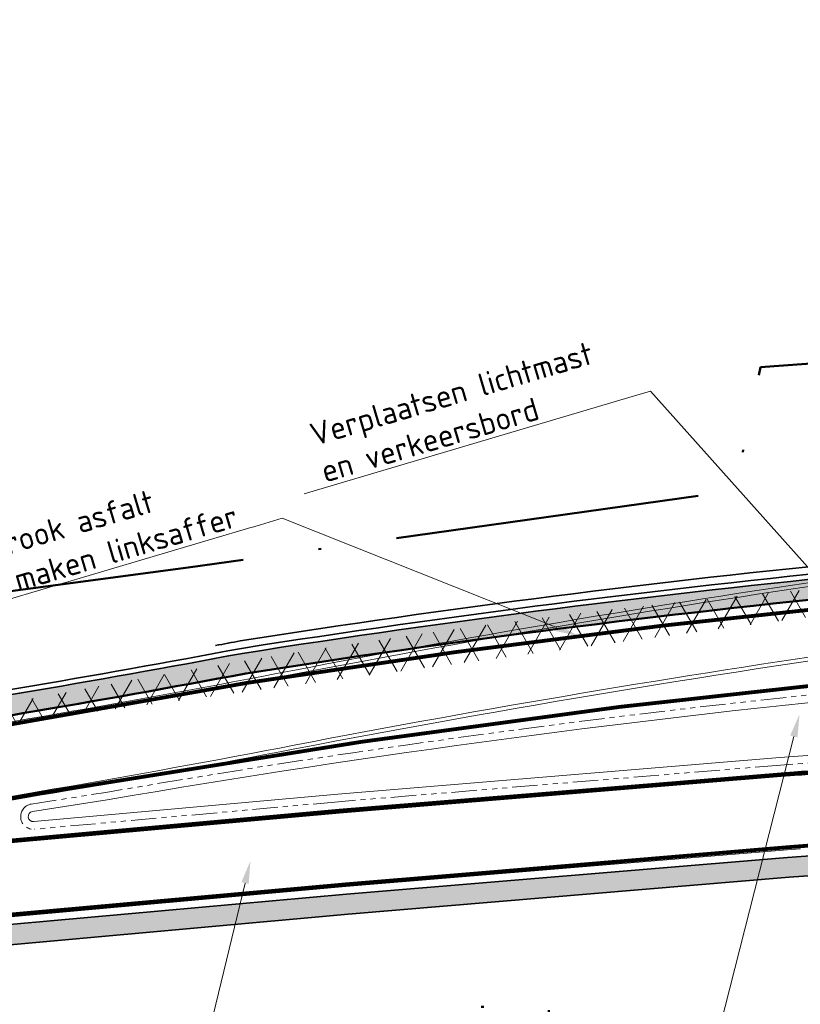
# Model space of a CAD drawing. Header units: metres. Extents: x 125342 to 129425, y 451189 to 457051.
# Tile 59 of 68: x 128840 to 128871, y 452043 to 452082. Entities that reach past the tile are written whole.
import ezdxf
from ezdxf import colors
from ezdxf.entities.mleader import LeaderData, LeaderLine
from ezdxf.math import Vec2, Vec3

# ---------------------------------------------------------------- set-up
doc = ezdxf.new("R2010")
doc.units = ezdxf.units.M
for name, pattern in [('VH-RWSBAND', [24, 10, -2, 2, -2, 2, -2, 2, -2]), ('VW-3-3_STREEP', [6, 3, -3]), ('XX-PROJECTGRENS', [18, 12, -3, 0, -3])]:
    doc.linetypes.add(name, pattern=pattern)
for name, color, linetype, lineweight in [('N-WE-BV-GELEIDECONSTRUCTIE_GELEIDERAIL_HOUT-G', 210, 'BV-GELEIDERAIL', 35), ('N-WE-GW-TALUD-G', 90, 'Continuous', 35), ('N-WE-KG-GRENS_PROJECT_NIEUW-G', 7, 'XX-PROJECTGRENS', 50), ('N-WE-VH-KANTOPSLUITING_ACHTERKANTBAND-G', 5, 'Continuous', 35), ('N-WE-VH-KANTOPSLUITING_TROTTOIRBAND_RWS-G', 210, 'VH-RWSBAND', 35), ('N-WE-VH-KANTVERHARDING-G', 210, 'Continuous', 50), ('N-WE-VH-VERHARDING_ASFALT-A-500', 252, 'Continuous', 18), ('N-WE-VH-VERHARDING_GRASBETONSTEEN-A-1000-80CM', 72, 'Continuous', 18), ('N-WE-VH-VERHARDING_GRASBETONSTEEN-G', 70, 'Continuous', 35), ('N-WE-VW-MARKERING_LANGS_STREEP_33_015-G', 7, 'VW-3-3_STREEP', 13), ('N-WE-VW-MARKERING_LANGS_STREEP_DOORGETROKKEN_015-G', 7, 'Continuous', 13), ('X-XX-AL-T18', 7, 'Continuous', 18)]:
    doc.layers.add(name, color=color, linetype=linetype, lineweight=lineweight)
doc.layers.add('X-XX-AL-TEKENBLAD_HULPLIJN-G', color=2, linetype='Continuous', lineweight=18, plot=False)
doc.styles.add('NLCS-ISO-M500-T18', font='NLCS-ISO.ttf', dxfattribs={"height": 0.9})
doc.linetypes.add('BV-GELEIDERAIL', pattern='A,10,-3,[108,NLCS.shx,S=1,R=0,X=0,Y=0],-3', length=16)

msp = doc.modelspace()

# ---------------------------------------------------------------- hatches: boundary and pattern name
at = {"layer": 'N-WE-VH-VERHARDING_ASFALT-A-500'}
h = msp.add_hatch(dxfattribs=at)
h.set_pattern_fill('AVH-ASFALT', color=256, pattern_type=2)
h.set_pattern_definition([(59.99999999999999, (0, 0), (-0.8660254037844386, 0.5000000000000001), []), (120, (0, 0), (-0.8660254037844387, -0.4999999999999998), [])])
edge = h.paths.add_edge_path()
edge.add_line((128817.2149142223, 452051.0674444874), (128817.1713720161, 452051.4650675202))
edge.add_arc((128784.9147613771, 452346.0291805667), 296.3249999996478, 276.2493452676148, 280.9104487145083)
edge.add_arc((128898.4794699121, 451756.8746533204), 303.6749999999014, 94.45895847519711, 100.91044871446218, ccw=False)
edge.add_line((128874.8702649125, 452059.6305138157), (128884.2787621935, 452060.3641978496))
edge.add_line((128884.2787621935, 452060.3641978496), (128884.3098601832, 452059.9654085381))
at = {"layer": 'N-WE-VH-VERHARDING_GRASBETONSTEEN-A-1000-80CM'}
h = msp.add_hatch(dxfattribs=at)
h.set_pattern_fill('AVH-GRASBETONSTEEN_01-SO', color=256, scale=0.5, pattern_type=2)
h.set_pattern_definition([(90, (0, 0), (-1, 6.123233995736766e-17), []), (90, (0.25, 0), (-1, 6.123233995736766e-17), []), (0, (0, 0), (0, 1), [-0.25, 0.25]), (0, (0, 0.25), (0, 1), [-0.25, 0.25]), (0, (0, 0.5), (0, 1), [0.25, -0.25]), (0, (0, 0.75), (0, 1), [0.25, -0.25]), (90, (0.5, 0), (-1, 6.123233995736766e-17), [0.25, -0.25]), (90, (0.75, 0), (-1, 6.123233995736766e-17), [0.25, -0.25])])
h.paths.add_polyline_path([(128872.9926208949, 452048.1747982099), (128875.7044588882, 452048.3562713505, -0.07035055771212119), (128878.1966186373, 452047.9319202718), (128878.4399999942, 452048.6940000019, 0.07137453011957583), (128875.6869654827, 452049.1570008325), (128870.6558474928, 452048.792408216), (128853.275, 452047.352), (128829.947, 452045.243), (128821.091, 452044.337), (128818.02829802, 452043.9987643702), (128818.121540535, 452043.2041980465), (128821.1756181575, 452043.5414812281), (128830.0237272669, 452044.4466739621), (128853.3446842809, 452046.5550372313), (128870.7187666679, 452048.0226218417)])

# ---------------------------------------------------------------- linework, layer by layer
at = {"layer": 'N-WE-VH-KANTVERHARDING-G', "flags": 128}
msp.add_lwpolyline([(129019.7313057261, 452069.3001749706, -0.003050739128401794), (129016.1150795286, 452069.1164846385), (128949.0662603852, 452066.1206926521, 0.01324837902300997), (128933.1913889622, 452064.9893452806), (128873.944109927, 452059.1858987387, 0.01466266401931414), (128849.3195083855, 452056.0425349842, -0.01786474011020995), (128813.9977365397, 452050.702919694)], format="xyb", dxfattribs=at)
at = {"layer": 'N-WE-VH-VERHARDING_GRASBETONSTEEN-G', "flags": 128}
msp.add_lwpolyline([(128875.6873376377, 452049.1570370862), (128875.6863948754, 452049.156959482), (128870.6558474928, 452048.792408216), (128853.275, 452047.352), (128829.947, 452045.243), (128821.091, 452044.337), (128818.02829802, 452043.9987643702), (128818.1161137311, 452043.2035987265), (128821.1756181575, 452043.5414812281), (128830.0237272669, 452044.4466739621), (128853.3446842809, 452046.5550372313), (128870.7187666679, 452048.0226218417), (128872.9926208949, 452048.1747982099), (128875.7044588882, 452048.3562713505)], dxfattribs=at)
at = {"layer": 'N-WE-VW-MARKERING_LANGS_STREEP_33_015-G', "const_width": 0.15, "flags": 128}
msp.add_lwpolyline([(129025.0865842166, 452069.2775330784, -0.007549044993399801), (129016.1318181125, 452068.7418583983), (128949.0829989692, 452065.7460664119, 0.01324837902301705), (128933.2279463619, 452064.6161314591), (128873.9806673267, 452058.8126849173, 0.01465939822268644), (128849.3833349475, 452055.6729653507, -0.01786197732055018), (128814.0405091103, 452050.3303670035)], format="xyb", dxfattribs=at)
msp.add_lwpolyline([(128817.9871344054, 452044.3714982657), (128821.0513352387, 452044.7098994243), (128829.9132353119, 452045.6164768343), (128853.2423354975, 452047.7255762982), (128870.6236406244, 452049.1937710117), (128887.2439015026, 452050.4898355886)], dxfattribs=at)
at = {"layer": 'N-WE-VW-MARKERING_LANGS_STREEP_DOORGETROKKEN_015-G', "const_width": 0.15, "flags": 128}
for points in [[(128874.6618379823, 452052.3803693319, -0.001872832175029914), (128870.926463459, 452052.0956072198)], [(128843.7426877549, 452051.7264042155, -0.01398817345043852), (128813.2400155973, 452047.3336167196)]]:
    msp.add_lwpolyline(points, format="xyb", dxfattribs=at)
msp.add_lwpolyline([(128827.0903883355, 452048.2731006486), (128852.9923155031, 452050.6148000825), (128870.4022441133, 452052.0576183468), (128870.926463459, 452052.0956072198)], dxfattribs=at)
at = {"layer": 'X-XX-AL-TEKENBLAD_HULPLIJN-G', "flags": 128}
for points in [[(128870.9210426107, 452052.1704110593), (128870.3964364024, 452052.1323941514), (128852.9858418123, 452050.6895206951), (128827.0836353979, 452048.3477960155)], [(128827.0971412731, 452048.1984052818), (128852.9987891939, 452050.54007947), (128870.4080518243, 452051.9828425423), (128870.9332330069, 452052.0209011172)], [(128871.1567237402, 452049.2798855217), (128870.621001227, 452049.2410630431), (128853.2361578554, 452047.8003236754), (128829.9038409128, 452045.6909333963), (128821.0434022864, 452044.7844793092), (128817.9778841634, 452044.445932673)], [(128817.9943496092, 452044.2968391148), (128821.0592681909, 452044.6353195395), (128829.9182272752, 452045.5416222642), (128853.2491052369, 452047.6508824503), (128870.6326166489, 452049.0915114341), (128871.1689140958, 452049.1303755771)]]:
    msp.add_lwpolyline(points, dxfattribs=at)
at = {"layer": 'X-XX-AL-TEKENBLAD_HULPLIJN-G'}
for centre, radius, start, end in [((128945.1340239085, 451565.3738498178), 499.7, 95.59444444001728, 100.8462620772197), ((128945.1340239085, 451565.3738498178), 499.5500000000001, 95.59444444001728, 100.8462620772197), ((128945.1340239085, 451565.3738498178), 496.6500000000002, 94.97807550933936, 100.8963624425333), ((128945.1340239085, 451565.3738498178), 496.8000000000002, 95.59444444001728, 100.896030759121), ((128834.7942441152, 452550.7131644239), 500.0000000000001, 274.1448372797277, 275.1778454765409)]:
    msp.add_arc(centre, radius, start, end, dxfattribs=at)
at = {"layer": 'X-XX-AL-TEKENBLAD_HULPLIJN-G', "extrusion": (0, 0, -1)}
for centre, radius, start, end in [((-128756.039272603, 452547.3436235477), 500.3111673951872, 259.0466450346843, 263.3434859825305), ((-128756.0408042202, 452547.3337015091), 500.4511348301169, 259.0466334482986, 263.3434743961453), ((-128756.7114955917, 452544.2033502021), 500.0000000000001, 259.1039692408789, 263.5094070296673), ((-128756.7341841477, 452544.0549638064), 500.0000000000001, 259.1036375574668, 263.509779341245), ((-128834.7820537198, 452550.862674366), 500.0000000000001, 264.822154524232, 265.8551627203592)]:
    msp.add_arc(centre, radius, start, end, dxfattribs=at)

# ---------------------------------------------------------------- next in the draw order: leaders
at = {"layer": 'X-XX-AL-T18'}
ml = msp.add_multileader_mtext('Standard', dxfattribs=at)
ml.set_content('Aanbrengen extra strook asfalt\\Pten behoeve van te maken linksaffer', color=7, style='NLCS-ISO-M500-T18')
ml.set_leader_properties(color=256, lineweight=-1)
ml.build(insert=Vec2(0, 0))
ml.multileader.update_dxf_attribs({"text_left_attachment_type": 5, "text_right_attachment_type": 5, "dogleg_length": 0.9, "arrow_head_size": 0.8999999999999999})
ctx = ml.context
ctx.base_point, ctx.char_height, ctx.arrow_head_size, ctx.landing_gap_size, ctx.plane_origin, ctx.plane_x_axis, ctx.plane_y_axis = Vec3(128829.3524401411, 452055.8132412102), 0.9, 0.8999999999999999, 0.45, Vec3(128851.254374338, 452062.9842013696), Vec3(0.9587729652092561, 0.2841731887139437), Vec3(-0.2841731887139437, 0.9587729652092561)
ctx.left_attachment, ctx.right_attachment = 5, 5
notes = []
notes.append((ctx, [(1, (1, 1, 0), (128850.7522527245, 452062.1559867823), (-0.9587729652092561, -0.2841731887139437), 0.9, [(0, [(128862.3995419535, 452057.5169799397)], 0, [])])]))
ctx.mtext.insert, ctx.mtext.text_direction, ctx.mtext.rotation, ctx.mtext.flow_direction = Vec3(128829.0507211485, 452058.4147533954), Vec3(0.9587729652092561, 0.2841731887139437), 0.2881439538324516, 5
ctx.mtext.has_bg_fill, ctx.mtext.bg_color, ctx.mtext.bg_scale_factor, ctx.mtext.bg_transparency, ctx.mtext.use_window_bg_color = 1, -1027028792, 1.5, 0, 1
for ctx, leaders in notes:
    for number, flags, end, landing, length, lines in leaders:
        leader = LeaderData()
        leader.index, (leader.has_last_leader_line, leader.has_dogleg_vector, leader.attachment_direction) = number, flags
        leader.last_leader_point, leader.dogleg_vector, leader.dogleg_length = Vec3(end), Vec3(landing), length
        for number, points, colour, breaks in lines:
            line = LeaderLine()
            line.index, line.vertices, line.color, line.breaks = number, Vec3.list(points), colors.encode_raw_color(colour), breaks
            leader.lines.append(line)
        ctx.leaders.append(leader)

# ---------------------------------------------------------------- next in the draw order: leaders
ml = msp.add_multileader_mtext('Standard', dxfattribs=at)
ml.set_content('Verplaatsen lichtmast ^Jen verkeersbord', color=7, style='NLCS-ISO-M500-T18')
ml.set_leader_properties(color=256, lineweight=-1)
ml.build(insert=Vec2(0, 0))
ml.multileader.update_dxf_attribs({"text_left_attachment_type": 5, "text_right_attachment_type": 5, "dogleg_length": 0.9, "arrow_head_size": 0.8999999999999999})
ctx = ml.context
ctx.base_point, ctx.char_height, ctx.arrow_head_size, ctx.landing_gap_size, ctx.plane_origin, ctx.plane_x_axis, ctx.plane_y_axis = Vec3(128852.0593956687, 452063.2482558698), 0.9, 0.8999999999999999, 0.45, Vec3(128870.9105565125, 452067.1712987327), Vec3(0.9587729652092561, 0.2841731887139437), Vec3(-0.2841731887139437, 0.9587729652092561)
ctx.left_attachment, ctx.right_attachment = 5, 5
notes = []
notes.append((ctx, [(1, (1, 1, 0), (128865.2616993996, 452067.1613206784), (-0.9587729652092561, -0.2841731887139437), 0.9, [(0, [(128872.1587627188, 452059.4365226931)], 0, [])])]))
ctx.mtext.insert, ctx.mtext.text_direction, ctx.mtext.rotation, ctx.mtext.flow_direction = Vec3(128851.7576766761, 452065.849768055), Vec3(0.9587729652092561, 0.2841731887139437), 0.2881439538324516, 5
ctx.mtext.has_bg_fill, ctx.mtext.bg_color, ctx.mtext.bg_scale_factor, ctx.mtext.bg_transparency, ctx.mtext.use_window_bg_color = 1, -1027028792, 1.5, 0, 1
ml = msp.add_multileader_mtext('Standard', dxfattribs=at)
ml.set_content('Voegstone heidepaars', color=7, style='NLCS-ISO-M500-T18')
ml.set_leader_properties(color=256, lineweight=-1)
ml.build(insert=Vec2(0, 0))
ml.multileader.update_dxf_attribs({"text_left_attachment_type": 5, "text_right_attachment_type": 5, "dogleg_length": 0.9, "arrow_head_size": 0.8999999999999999})
ctx = ml.context
ctx.base_point, ctx.char_height, ctx.arrow_head_size, ctx.landing_gap_size, ctx.plane_origin, ctx.plane_x_axis, ctx.plane_y_axis = Vec3(128853.9104484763, 452034.752838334), 0.9, 0.8999999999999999, 0.45, Vec3(128862.6246105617, 452058.1856603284), Vec3(0.9587729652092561, 0.2841731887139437), Vec3(-0.2841731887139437, 0.9587729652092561)
ctx.left_attachment, ctx.right_attachment = 5, 5
notes.append((ctx, [(1, (1, 1, 0), (128867.1127522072, 452038.6659031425), (-0.958772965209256, -0.2841731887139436), 0.9000000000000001, [(0, [(128871.1245233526, 452054.4325740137)], 0, [])])]))
ctx.mtext.insert, ctx.mtext.text_direction, ctx.mtext.rotation, ctx.mtext.flow_direction = Vec3(128854.0094136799, 452036.0024806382), Vec3(0.9587729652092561, 0.2841731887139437), 0.2881439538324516, 5
ctx.mtext.has_bg_fill, ctx.mtext.bg_color, ctx.mtext.bg_scale_factor, ctx.mtext.bg_transparency, ctx.mtext.use_window_bg_color = 1, -1027028792, 1.5, 0, 1
ml = msp.add_multileader_mtext('Standard', dxfattribs=at)
ml.set_content('Vervangen 2 lagen asfalt', color=7, style='NLCS-ISO-M500-T18')
ml.set_leader_properties(color=256, lineweight=-1)
ml.build(insert=Vec2(0, 0))
ml.multileader.update_dxf_attribs({"text_left_attachment_type": 5, "text_right_attachment_type": 5, "dogleg_length": 0.9, "arrow_head_size": 0.8999999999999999})
ctx = ml.context
ctx.base_point, ctx.char_height, ctx.arrow_head_size, ctx.landing_gap_size, ctx.plane_origin, ctx.plane_x_axis, ctx.plane_y_axis = Vec3(128830.7576283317, 452029.5377991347), 0.9, 0.8999999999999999, 0.45, Vec3(128841.4564504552, 452053.5588596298), Vec3(0.9587729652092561, 0.2841731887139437), Vec3(-0.2841731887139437, 0.9587729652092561)
ctx.left_attachment, ctx.right_attachment = 5, 5
notes.append((ctx, [(1, (1, 1, 0), (128845.9445921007, 452034.039102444), (-0.958772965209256, -0.2841731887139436), 0.9000000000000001, [(0, [(128849.4966757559, 452048.6594051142)], 0, [])])]))
ctx.mtext.insert, ctx.mtext.text_direction, ctx.mtext.rotation, ctx.mtext.flow_direction = Vec3(128830.8565935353, 452030.7874414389), Vec3(0.9587729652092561, 0.2841731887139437), 0.2881439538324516, 5
ctx.mtext.has_bg_fill, ctx.mtext.bg_color, ctx.mtext.bg_scale_factor, ctx.mtext.bg_transparency, ctx.mtext.use_window_bg_color = 1, -1027028792, 1.5, 0, 1
for ctx, leaders in notes:
    for number, flags, end, landing, length, lines in leaders:
        leader = LeaderData()
        leader.index, (leader.has_last_leader_line, leader.has_dogleg_vector, leader.attachment_direction) = number, flags
        leader.last_leader_point, leader.dogleg_vector, leader.dogleg_length = Vec3(end), Vec3(landing), length
        for number, points, colour, breaks in lines:
            line = LeaderLine()
            line.index, line.vertices, line.color, line.breaks = number, Vec3.list(points), colors.encode_raw_color(colour), breaks
            leader.lines.append(line)
        ctx.leaders.append(leader)

# ---------------------------------------------------------------- next in the draw order: hatches: boundary and pattern name
at = {"layer": 'N-WE-VH-VERHARDING_GRASBETONSTEEN-A-1000-80CM'}
h = msp.add_hatch(dxfattribs=at)
h.set_pattern_fill('AVH-GRASBETONSTEEN_01-SO', color=256, scale=0.5, pattern_type=2)
h.set_pattern_definition([(90, (0, -5000), (-1, 6.123233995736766e-17), []), (90, (0.25, -5000), (-1, 6.123233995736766e-17), []), (0, (0, -5000), (0, 1), [-0.25, 0.25]), (0, (0, -4999.75), (0, 1), [-0.25, 0.25]), (0, (0, -4999.5), (0, 1), [0.25, -0.25]), (0, (0, -4999.25), (0, 1), [0.25, -0.25]), (90, (0.5, -5000), (-1, 6.123233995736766e-17), [0.25, -0.25]), (90, (0.75, -5000), (-1, 6.123233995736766e-17), [0.25, -0.25])])
h.paths.add_polyline_path([(128873.9441099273, 452059.1858987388), (128879.3588512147, 452059.7162886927, 0.127526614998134), (128881.5019356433, 452060.730038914), (128873.8661208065, 452059.9820882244, 0.01466962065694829), (128849.1833301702, 452056.830947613, -0.0178706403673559), (128813.9064883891, 452051.4976987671), (128813.9884274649, 452050.7018510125, 0.01786942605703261), (128849.3195083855, 452056.0425349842, -0.0146626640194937)])

# ---------------------------------------------------------------- next in the draw order: linework, layer by layer
at = {"layer": 'N-WE-BV-GELEIDECONSTRUCTIE_GELEIDERAIL_HOUT-G', "ltscale": 0.5, "flags": 128}
msp.add_lwpolyline([(128881.4824383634, 452060.9290862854), (128873.8466235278, 452060.181135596, 0.01467135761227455), (128849.1492824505, 452057.0280502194, -0.0178721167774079), (128813.8836763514, 452051.6963935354, -0.0178721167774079)], format="xyb", dxfattribs=at)
at = {"layer": 'N-WE-GW-TALUD-G', "flags": 128}
msp.add_lwpolyline([(128880.1364662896, 452061.0986801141), (128873.817377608, 452060.4797066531, 0.01467396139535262), (128849.0982084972, 452057.3237037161, -0.0004996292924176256), (128848.1183805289, 452057.140542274, -0.0004996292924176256)], format="xyb", dxfattribs=at)
at = {"layer": 'N-WE-KG-GRENS_PROJECT_NIEUW-G', "flags": 128}
msp.add_lwpolyline([(129300.8875286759, 452079.9253960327), (129283.995, 452089.514), (129278.327, 452084.13), (129270.394, 452078.618), (129261.786, 452073.43), (129251.682, 452069.279), (129241.757, 452065.997), (129236.3843849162, 452064.8097128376), (129223.5548357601, 452063.692303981), (129215.5065248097, 452063.0348856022), (129204.2644392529, 452064.5405040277), (129193.4545771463, 452065.9882360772), (129189.7247774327, 452066.4877568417), (129128.4975729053, 452077.6398933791), (129099.335, 452078.944), (129071.5627529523, 452076.5468653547), (128999.8263664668, 452072.1970337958), (128975.0275457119, 452071.1480566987), (128957.1026812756, 452070.3898443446), (128929.970778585, 452069.2421791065), (128904.305092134, 452066.7161041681), (128903.9157044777, 452070.6724006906), (128869.5822884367, 452068.1040678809), (128868.5792328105, 452063.2461948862), (128847.0418001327, 452060.2117995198), (128813.374189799, 452055.7660657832), (128787.6426230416, 452051.2825484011), (128753.1277772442, 452045.2686156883), (128723.6430488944, 452038.0726624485), (128700.7260128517, 452030.7472563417), (128678.4743211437, 452022.320405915), (128650.0016509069, 452010.5226722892), (128624.6487383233, 451998.0749169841), (128606.9920269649, 451989.4058371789), (128592.9682973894, 451982.5204762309), (128591.8198382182, 451985.0256724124), (128554.0260455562, 451968.2121587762), (128547.0702932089, 451965.1853423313), (128548.1007612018, 451962.8172832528), (128516.6584216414, 451945.5148252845), (128489.4287081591, 451933.0861133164), (128461.6697938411, 451923.5640024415), (128434.4580743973, 451913.8343322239), (128383.1552930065, 451904.4788493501), (128348.8438078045, 451901.1223951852), (128299.1895398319, 451899.9831324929), (128237.6886513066, 451900.9924918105), (128204.7593614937, 451901.5329309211), (128099.4001576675, 451903.2620977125), (128058.7357873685, 451903.9294858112), (128010.20759515, 451904.7259358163), (127955.6725795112, 451905.6209704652), (127901.3254299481, 451906.5129218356), (127901.4644408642, 451914.9829430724), (127870.6982523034, 451915.4878811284), (127870.6226486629, 451910.8813044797), (127844.0150085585, 451909.8645810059), (127816.0526787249, 451911.4389399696), (127797.7675487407, 451912.1854177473), (127780.9965, 451913.2815), (127756.714, 451904.453), (127736.3122937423, 451899.2232796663), (127714.5607166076, 451891.7865283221), (127704.8158274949, 451887.6559248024), (127690.2188955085, 451880.2880924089), (127665.6348448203, 451864.6389993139), (127643.4066461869, 451846.4757148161), (127620.254964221, 451826.8959226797), (127605.3324962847, 451813.5304108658), (127583.3636461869, 451796.2547148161), (127558.3846461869, 451778.8877148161), (127544.6666461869, 451769.3777148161), (127537.5436461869, 451764.6947148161), (127535.8326461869, 451763.5247148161), (127528.3796461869, 451759.2877148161), (127514.4876461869, 451751.9517148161), (127506.0856461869, 451747.6047148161), (127500.2376461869, 451745.2877148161), (127451.3796461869, 451723.7247148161), (127445.6136461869, 451720.7077148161), (127440.8576461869, 451718.9527148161), (127431.2456461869, 451715.5677148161), (127421.0596461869, 451712.1007148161), (127402.3156461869, 451705.4897148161), (127400.1036461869, 451704.7097148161), (127396.9546461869, 451703.5997148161), (127375.9836461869, 451696.5597148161), (127350.9066461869, 451687.8467148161), (127344.9276461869, 451685.8207148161), (127334.6436461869, 451682.3357148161), (127331.2786461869, 451681.3717148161), (127322.1086461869, 451678.7177148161), (127308.2016461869, 451674.9087148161), (127295.3366461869, 451671.7617148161), (127284.2476461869, 451668.5357148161), (127283.6246461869, 451668.3777148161), (127215.9591160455, 451654.2070142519), (127193.3736461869, 451648.2757148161), (127179.1746461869, 451643.7377148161), (127170.1426461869, 451639.9087148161), (127144.4246461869, 451625.9107148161), (127142.4366461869, 451624.8627148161), (127133.6066461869, 451620.8607148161), (127128.7806461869, 451618.7057148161), (127121.4616461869, 451615.9217148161), (127118.0496461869, 451614.7827148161), (127113.5666461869, 451613.2307148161), (127106.9366461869, 451611.5047148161), (127103.0594763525, 451610.0651157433), (127082.4804385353, 451606.8846244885), (127064.8625205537, 451603.4856363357), (127048.5896633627, 451600.3803133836), (127040.2988477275, 451598.941106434), (127011.9962531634, 451593.611250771), (127000.5024741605, 451591.5726950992), (126980.3821532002, 451588.2066734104), (126934.997760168, 451583.806429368), (126923.6360001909, 451582.4021630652), (126916.1791932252, 451581.6687314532), (126909.2788856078, 451580.940495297), (126901.1373360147, 451580.0707536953), (126889.2385751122, 451578.6935256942), (126884.5419534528, 451578.2042081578), (126876.3400479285, 451577.4734947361), (126867.1637089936, 451576.5750835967), (126859.0270348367, 451575.7876165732), (126850.4248778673, 451574.9049505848), (126789.6485201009, 451569.3183421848), (126769.053875, 451567.67), (126760.4451601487, 451567.9251844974), (126747.162, 451569.001), (126735.9547892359, 451567.6851540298), (126718.893161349, 451565.9577676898), (126694.2762347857, 451563.465453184), (126688.5767469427, 451562.8884146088), (126688.83, 451560.387), (126664.678, 451559.795), (126628.3884170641, 451563.478227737), (126629.0939029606, 451569.1402724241), (126618.0409029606, 451570.5322724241), (126599.5079029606, 451572.6962724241), (126597.158379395, 451567.5534467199), (126553.1461052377, 451572.8174077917), (126527.51125, 451574.453), (126502.0124167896, 451574.9391979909), (126458.6955739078, 451576.071781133), (126419.7738715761, 451575.2181800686), (126375.8194912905, 451571.6306740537), (126341.9380997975, 451564.8213565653), (126317.0042159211, 451560.3610012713), (126299.9642136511, 451558.1967642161), (126279.5895333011, 451557.6852529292), (126266.6729401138, 451558.6184306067), (126237.7846500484, 451561.8655771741), (126210.6158769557, 451565.3723321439), (126182.1407341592, 451569.1542048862), (126167.0493217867, 451571.2814966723), (126142.661, 451574.814), (126143.5875, 451582.4565), (126098.9031360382, 451586.8024370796), (126098.1065286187, 451580.613407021), (126042.456762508, 451586.2629729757), (126019.1116602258, 451592.5807004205), (126008.693, 451594.543), (126007.8771152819, 451596.4296336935), (125988.3225433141, 451598.9658148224), (125940.8933328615, 451602.9576355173), (125940.1427044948, 451597.2935800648), (125904.2241624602, 451592.554215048), (125883.3478676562, 451589.2340544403), (125867.7596029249, 451584.1565748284), (125840.5725360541, 451573.9040426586), (125815.6124458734, 451562.4969618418), (125792.5984083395, 451547.6075104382), (125769.3945983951, 451532.5952814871), (125724.3518728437, 451494.2535646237), (125705.1257897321, 451477.8941485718), (125677.6504736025, 451453.6751389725), (125637.404, 451414.8643286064), (125603.6019363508, 451385.0921074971), (125589.326014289, 451373.5882823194), (125575.3272843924, 451362.9579712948), (125559.5158561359, 451353.3875174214), (125546.6961533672, 451346.5534375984), (125524.566, 451334.165), (125505.5153265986, 451323.6152444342), (125480.5074664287, 451312.4625337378), (125459.4907412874, 451302.0182471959), (125419.0251367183, 451281.7339425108), (125397.8539998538, 451270.607211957), (125379.9680369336, 451260.5764361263), (125387.132, 451251.911), (125397.843065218, 451241.2381361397), (125406.22, 451247.537), (125422.044, 451258.841), (125433.646, 451266.945), (125447.293, 451274.062), (125455.671, 451278.211), (125469.618, 451285.401), (125492.119, 451296.913), (125497.059, 451299.283), (125499.409, 451300.481), (125505.688, 451303.681), (125521.893, 451311.957), (125529.216, 451315.512), (125530.093, 451315.953), (125540.102, 451320.995), (125550.362, 451326.383), (125553.218, 451328.024), (125559.848, 451331.725), (125566.273, 451335.586), (125568.481, 451336.772), (125575.661, 451341.479), (125585.505, 451348.194), (125591.157, 451352.36), (125596.349, 451356.113), (125601.205, 451359.623), (125616.987, 451372.353), (125621.336, 451376.001), (125632.021, 451385.237), (125655.056, 451406.147), (125668.787, 451418.589), (125674.144, 451423.457), (125681.79, 451430.61), (125688.026, 451436.198), (125694.465, 451442.084), (125697.029, 451444.368), (125706.888, 451453.384), (125715.59, 451461.506), (125729.569, 451473.671), (125734.222, 451477.993), (125745.059, 451487.552), (125759.466, 451499.952), (125767.881, 451507.688), (125777.82, 451515.85), (125783.489, 451520.433), (125790.532, 451525.392), (125798.181, 451530.726), (125798.325, 451530.827), (125805.894, 451535.261), (125805.8989158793, 451535.2527058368), (125805.894, 451535.261), (125813.792862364, 451539.7164235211), (125816.086, 451541.149), (125821.007, 451543.755), (125828.977, 451547.465), (125833.624, 451549.646), (125841.494, 451553.256), (125851.862, 451557.868), (125863.23, 451562.182), (125870.826, 451565.016), (125885.394, 451569.409), (125889.467, 451570.614), (125895.915, 451572.146), (125908.835, 451574.987), (125913.908, 451575.793), (125913.9082408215, 451575.7914002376), (125913.908, 451575.793), (125923.48, 451577.079), (125928.829, 451577.885), (125937.027, 451578.444), (125948.775, 451579.308), (125956.174, 451579.291), (125968.672, 451579.181), (125980.073, 451577.868), (125988.37, 451576.862), (125990.698, 451576.58), (125999.5440580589, 451575.4338063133), (126001.454, 451575.177), (126006.2476897, 451574.4799253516), (126012.908, 451573.508), (126047.193, 451569.701), (126049.868, 451569.403), (126066.623, 451567.312), (126093.743801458, 451562.1545350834), (126191.5114125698, 451547.8010100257), (126240.9363245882, 451544.9737542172), (126251.0935, 451543.8055), (126272.7330048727, 451541.9483287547), (126292.239, 451540.907), (126311.9232444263, 451543.2236220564), (126337.52, 451547.637), (126360.272, 451552.103), (126375.299, 451554.538), (126378.023, 451554.891), (126382.275, 451555.443), (126382.925, 451555.418), (126395.227, 451557.101), (126401.975, 451557.737), (126406.343, 451558.149), (126409.654, 451558.461), (126415.08, 451558.939), (126435.009, 451560.077), (126454.763, 451560.213), (126475.117, 451560.1), (126490.796, 451559.735), (126493.972, 451559.786), (126512.701, 451559.622), (126516.5685156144, 451559.3627402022), (126528.63, 451558.681), (126541.308, 451558.264), (126547.86, 451557.942), (126560.613, 451556.399), (126578.244, 451554.308), (126583.045, 451553.686), (126587.696, 451553.038), (126602.951, 451551.297), (126610.0649587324, 451550.3300431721), (126617.18, 451549.579), (126632.46, 451547.762), (126641.312, 451546.817), (126650.915, 451545.647), (126655.597, 451545.355), (126664.393, 451544.805), (126668.119, 451544.457), (126676.596, 451544.612), (126689.224, 451544.87), (126693.449, 451545.422), (126712.953, 451546.86), (126730.456, 451548.571), (126740.682, 451549.427), (126744.248, 451549.78), (126746.2563934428, 451549.9151471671), (126763.238, 451548.691), (126774.74, 451549.348), (126778.7159761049, 451549.606881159), (126780.941, 451549.752), (126789.567, 451551.332), (126815.394, 451556.05), (126825.771, 451557.007), (126846.9, 451558.695), (126866.953, 451560.333), (126896.633, 451562.727), (126901.234, 451563.03), (126907.51, 451563.634), (126922.612, 451565.093), (126939.94, 451566.804), (126942.79, 451567.156), (126954.978, 451568.872), (126958.143, 451569.317), (126982.996, 451572.833), (126996.907, 451574.905), (126997.498, 451574.993), (126999.948, 451575.469), (127001.91, 451575.827), (127005.429, 451576.47), (127013.955, 451578.199), (127018.225, 451579.066), (127027.007, 451580.69), (127042.002, 451583.386), (127058.992, 451586.529), (127069.599, 451588.124), (127084.599, 451590.369), (127105.1553532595, 451594.2000606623), (127124.0782297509, 451599.5904777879), (127167.5094929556, 451620.3731127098), (127183.5716516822, 451626.9593681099), (127206.788, 451633.721), (127358.7719106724, 451670.9382613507), (127386.3116655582, 451680.5836607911), (127472.661609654, 451709.8244299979), (127498.9354463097, 451718.9760711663), (127534.9255338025, 451729.4231599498), (127544.0727526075, 451734.4879302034), (127565.6314455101, 451741.730491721), (127573.7899000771, 451738.6747580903), (127587.7524257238, 451732.0983260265), (127595.5670050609, 451740.8338136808), (127593.609, 451748.631), (127601.029, 451761.122), (127608.016, 451771.346), (127632.855, 451795.825), (127636.7108847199, 451801.8152299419), (127640.1068499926, 451807.1047265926), (127648.005, 451814.038), (127662.2750630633, 451832.0478549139), (127682.8107266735, 451847.2446239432), (127701.16187894, 451859.55504025), (127727.1310082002, 451868.9826132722), (127744.7598744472, 451875.5519224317), (127780.2702701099, 451880.5012861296), (127823.149435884, 451882.3), (127833.7084500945, 451883.2531743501), (127842.120679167, 451884.2464778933), (127861.5805, 451884.694), (127871.9505863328, 451884.9349074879), (127924.0433317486, 451882.7259812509), (127930.4885479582, 451882.6920104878), (127938.3055166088, 451882.6774624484), (127952.5125733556, 451882.7487867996), (127977.3799714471, 451882.2207127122), (128016.043778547, 451881.5717159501), (128035.5847369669, 451881.1548661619), (128064.4509415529, 451880.5686386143), (128076.2783147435, 451880.3826327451), (128082.1779195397, 451880.2639224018), (128114.9340150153, 451879.5128743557), (128137.905720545, 451879.0747273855), (128160.132994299, 451878.6467413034), (128176.8475092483, 451878.3306556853), (128198.5869093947, 451877.9536834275), (128210.4887316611, 451877.719084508), (128217.0855415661, 451877.5451531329), (128221.02833242, 451877.4588951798), (128248.2471535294, 451876.9018374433), (128265.6151494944, 451876.5459399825), (128278.5163250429, 451876.2499359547), (128292.3650592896, 451875.9673700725), (128306.9434459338, 451875.8351398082), (128325.7768192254, 451875.6899847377), (128331.7823586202, 451875.3058869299), (128335.0901086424, 451874.9970600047), (128343.0694728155, 451874.0898682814), (128353.2006838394, 451872.3309569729), (128359.52748611, 451871.0794266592), (128362.3594597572, 451870.3317704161), (128365.0495653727, 451869.580486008), (128376.5085984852, 451866.990998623), (128388.5282589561, 451868.035484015), (128398.6814638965, 451872.4372228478), (128399.6520351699, 451881.3152855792), (128398.233521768, 451888.2536317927), (128433.2092714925, 451896.6477960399), (128469.6429477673, 451907.2917538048), (128491.5023076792, 451915.2894771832), (128510.5765617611, 451923.5796514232), (128527.2709594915, 451930.8354772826), (128544.9862198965, 451939.6961253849), (128566.8784273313, 451950.6459585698), (128585.3075867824, 451959.8636778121), (128590.1259726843, 451939.7508126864), (128590.5526551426, 451937.9697584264), (128608.8286813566, 451944.5431450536), (128637.3071835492, 451954.7860831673), (128628.7398935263, 451975.6296944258), (128639.6401350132, 451980.7250630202), (128646.0541916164, 451986.4886775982), (128650.3413502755, 451990.3410804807), (128668.3150900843, 451998.8444804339), (128696.9039301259, 452010.1463264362), (128718.8877199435, 452018.8370395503), (128757.5958469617, 452029.550693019), (128784.9, 452036.566), (128820.01, 452039.825), (128838.7069807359, 452040.859430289), (128861.2702565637, 452043.1830396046), (128860.4996302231, 452030.8956561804), (128859.8637542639, 452026.7017872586), (128882.2409306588, 452028.2771861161), (128900.7959385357, 452029.4899778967), (128909.8093699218, 452034.3870521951, 0.005000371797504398), (128910.1414564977, 452034.5718027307), (128916.7319273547, 452038.3250895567), (128921.7694364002, 452040.7852464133), (128922.845318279, 452041.2798577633), (128927.3279887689, 452043.0902546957), (128929.6971082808, 452043.8403420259), (128930.1496091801, 452043.9422165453), (128937.1874099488, 452045.2247884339), (128940.4348294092, 452045.6988642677), (128946.0967711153, 452046.2412217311), (128948.6761794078, 452046.474098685, -0.0007129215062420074), (128948.6932223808, 452046.4756128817), (128999.8709868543, 452050.9490046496), (129022.8836807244, 452053.0293118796), (129027.4709412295, 452053.4556918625), (129029.3440344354, 452053.6297934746), (129035.56198236, 452054.0383445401, -0.0002959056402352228), (129054.0092832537, 452055.6324665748, -0.02063119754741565), (129088.2432460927, 452057.1518221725, 0.002468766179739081), (129115.7231484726, 452056.8551560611, -0.02747392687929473), (129126.245705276, 452056.2146812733), (129146.3095054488, 452053.8823592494), (129195.5365411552, 452045.1103666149, 0.01830557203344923), (129226.5235711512, 452040.7519391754, 0.001808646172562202), (129229.6010452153, 452040.444677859, 0.003318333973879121), (129231.2067116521, 452040.3109427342, 0.009794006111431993), (129236.590161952, 452040.0041393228, 0.03306507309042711), (129246.9595875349, 452040.0127738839, 0.06418772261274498), (129266.0512192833, 452043.7340416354), (129267.3087041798, 452044.0707798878), (129271.0822144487, 452045.2764870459), (129283.3103238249, 452053.0071392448), (129286.0036989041, 452055.5206274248), (129286.6312473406, 452056.2190080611), (129287.8877602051, 452057.6278369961), (129292.088, 452064.711), (129300.8875286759, 452079.9253960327)], format="xyb", close=True, dxfattribs=at)
at = {"layer": 'N-WE-VH-KANTOPSLUITING_ACHTERKANTBAND-G', "lineweight": 13}
msp.add_lwpolyline([(128875.3988699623, 452055.2827685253, -0.401285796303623), (128876.1585432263, 452054.683219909), (128876.2672994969, 452053.9083037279, -0.4340043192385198), (128875.6246878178, 452053.1128459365), (128870.3499747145, 452052.7306005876), (128852.9340522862, 452051.2872855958), (128840.9634434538, 452050.2050662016, -0.9586252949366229), (128840.9106836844, 452050.6012114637), (128843.8551661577, 452051.0608371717, -0.01898077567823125)], format="xyb", close=True, dxfattribs=at)
at = {"layer": 'N-WE-VH-KANTOPSLUITING_TROTTOIRBAND_RWS-G', "lineweight": 0, "ltscale": 0.1}
msp.add_lwpolyline([(128875.370384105, 452055.5814130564, -0.4012857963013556), (128876.455631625, 452054.7249150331), (128876.5643878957, 452053.949998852, -0.4340043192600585), (128875.6463712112, 452052.8136305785), (128870.3732055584, 452052.4314973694), (128852.9599470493, 452050.9884031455), (128840.9904552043, 452049.906284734, -0.9621224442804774), (128840.8621411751, 452050.897267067), (128843.8065022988, 452051.3568738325, -0.01897933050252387), (128875.370384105, 452055.5814130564)], format="xyb", dxfattribs=at)
at = {"layer": 'N-WE-VH-VERHARDING_GRASBETONSTEEN-G', "flags": 128}
msp.add_lwpolyline([(128881.5019356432, 452060.730038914), (128873.8661208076, 452059.9820882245, 0.01466962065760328), (128849.1833301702, 452056.830947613, -0.01787064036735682), (128813.9064883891, 452051.4976987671)], format="xyb", dxfattribs=at)
at = {"layer": 'N-WE-VW-MARKERING_LANGS_STREEP_DOORGETROKKEN_015-G', "const_width": 0.15, "flags": 128}
msp.add_lwpolyline([(128843.7426877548, 452051.7264042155, -0.01834277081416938), (128874.2706893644, 452055.8518552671), (128876.262359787, 452056.0469452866)], format="xyb", dxfattribs=at)

doc.saveas('drawing.dxf')
